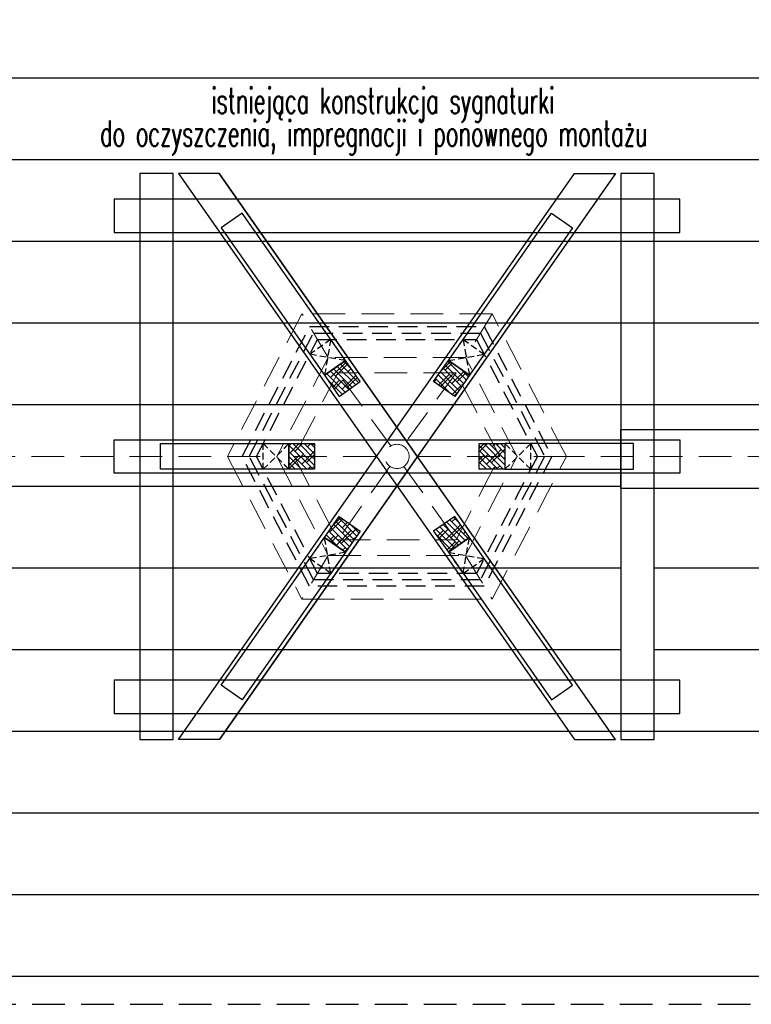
# Model space of a CAD drawing. Header units: centimetres. Extents: x 152786 to 159501, y -6718 to 1403.
# Tile 54 of 89: x 153710 to 153995, y -1217 to -835. Entities that reach past the tile are written whole.
import ezdxf

# ---------------------------------------------------------------- set-up
doc = ezdxf.new("R2010")
doc.units = ezdxf.units.CM
doc.header["$LTSCALE"] = 0.1
doc.linetypes.add('DASHED', pattern=[19.05, 12.7, -6.35])
doc.linetypes.add('DASHEDX2', pattern=[38.1, 25.4, -12.7])
doc.layers.add('A_widok dachu', color=51, linetype='Continuous', lineweight=15)
doc.layers.add('HACZE', color=52, linetype='Continuous', lineweight=9)
for name, color, linetype in [('A_wymiary_zewn', 4, 'Continuous'), ('hatch_R&F', 4, 'Continuous'), ('opisy_prętów_R&F', 2, 'Continuous'), ('widoki_przerywana_R&F', 4, 'DASHEDX2'), ('więźba_R&F', 3, 'Continuous')]:
    doc.layers.add(name, color=color, linetype=linetype)
doc.styles.add('simplex 0.6', font='simplex.shx', dxfattribs={"width": 0.6})
pattern_1 = [(135, (5905.0996, 3692.7708), (-2.24506403, -2.24506403), []), (225, (5905.0996, 3692.7708), (-2.24506403, -6.73519209), [7.9375, -4.7625])]

# ---------------------------------------------------------------- blocks, each defined once
blk = doc.blocks.new('wieża')
at = {"layer": 'hatch_R&F'}
h = blk.add_hatch(dxfattribs=at)
h.set_pattern_fill('ANSI38', color=256, angle=90)
h.paths.add_polyline_path([(147931.84, -4659.86), (147923.65, -4665.6), (147929.38, -4673.79), (147937.58, -4668.06)])
h = blk.add_hatch(dxfattribs=at)
h.set_pattern_fill('ANSI38', color=256, angle=90)
h.paths.add_polyline_path([(147971.82, -4659.86), (147980.01, -4665.6), (147974.28, -4673.79), (147966.09, -4668.06)])
h = blk.add_hatch(dxfattribs=at)
h.set_pattern_fill('ANSI38', color=256, angle=90)
h.paths.add_polyline_path([(147909.83, -4692.14), (147919.83, -4692.14), (147919.83, -4702.14), (147909.83, -4702.14)])
h = blk.add_hatch(dxfattribs=at)
h.set_pattern_fill('ANSI38', color=256, angle=90)
h.paths.add_polyline_path([(147983.83, -4692.14), (147993.83, -4692.14), (147993.83, -4702.14), (147983.83, -4702.14)])
h = blk.add_hatch(dxfattribs=at)
h.set_pattern_fill('ANSI38', color=256, angle=90)
h.paths.add_polyline_path([(147931.84, -4734.41), (147923.65, -4728.68), (147929.38, -4720.49), (147937.58, -4726.22)])
h = blk.add_hatch(dxfattribs=at)
h.set_pattern_fill('ANSI38', color=256, angle=90)
h.paths.add_polyline_path([(147971.82, -4734.41), (147980.01, -4728.68), (147974.28, -4720.49), (147966.09, -4726.22)])
at = {"layer": 'widoki_przerywana_R&F', "ltscale": 3}
for points in [[(147891.59, -4697.14), (147917.87, -4646.67), (147985.8, -4646.67), (148012.07, -4697.14), (147985.8, -4747.61), (147917.87, -4747.61)], [(147894.41, -4697.14), (147919.38, -4649.17), (147984.28, -4649.17), (148009.25, -4697.14), (147984.28, -4745.11), (147919.38, -4745.11)], [(147897.23, -4697.14), (147920.9, -4651.67), (147982.76, -4651.67), (148006.43, -4697.14), (147982.76, -4742.61), (147920.9, -4742.61)]]:
    blk.add_lwpolyline(points, close=True, dxfattribs=at)
at = {"layer": 'więźba_R&F', "color": 4, "linetype": 'DASHED', "ltscale": 2}
for p, q in [((147899.83, -4702.14), (147909.83, -4692.14)), ((147899.83, -4692.14), (147909.83, -4702.14)), ((148003.83, -4702.14), (147993.83, -4692.14)), ((148003.83, -4692.14), (147993.83, -4702.14))]:
    blk.add_line(p, q, dxfattribs=at)
at = {"layer": 'więźba_R&F', "color": 4}
for points in [[(147864.83, -4807.14), (147864.83, -4587.14), (147851.83, -4587.14), (147851.83, -4807.14)], [(148051.83, -4807.14), (148051.83, -4587.14), (148038.83, -4587.14), (148038.83, -4807.14)], [(147841.83, -4610.14), (148061.83, -4610.14), (148061.83, -4597.14), (147841.83, -4597.14)], [(147841.83, -4690.64), (148061.83, -4690.64), (148061.83, -4703.64), (147841.83, -4703.64)], [(147841.83, -4797.14), (148061.83, -4797.14), (148061.83, -4784.14), (147841.83, -4784.14)]]:
    blk.add_lwpolyline(points, close=True, dxfattribs=at)
for points in [[(148020.9, -4587.14), (148036.77, -4587.14), (147882.77, -4807.14), (147866.9, -4807.14), (148020.9, -4587.14)], [(148020.9, -4807.14), (148036.77, -4807.14), (147882.77, -4587.14), (147866.9, -4587.14), (148020.9, -4807.14)]]:
    blk.add_lwpolyline(points, dxfattribs=at)
at = {"layer": 'więźba_R&F', "color": 6}
for points in [[(147891.7, -4602.52), (147883.51, -4608.25), (147923.65, -4665.6), (147931.84, -4659.86)], [(148011.96, -4602.52), (148020.15, -4608.25), (147980.01, -4665.6), (147971.82, -4659.86)], [(147909.83, -4702.14), (147859.83, -4702.14), (147859.83, -4692.14), (147909.83, -4692.14)], [(147993.83, -4702.14), (148043.83, -4702.14), (148043.83, -4692.14), (147993.83, -4692.14)], [(147891.7, -4791.76), (147883.51, -4786.03), (147923.65, -4728.68), (147931.84, -4734.41)], [(148011.96, -4791.76), (148020.15, -4786.03), (147980.01, -4728.68), (147971.82, -4734.41)]]:
    blk.add_lwpolyline(points, close=True, dxfattribs=at)
at = {"layer": 'więźba_R&F', "color": 4, "linetype": 'DASHED', "ltscale": 2}
for points in [[(147926.11, -4651.67), (147917.91, -4657.41), (147923.65, -4665.6), (147931.84, -4659.86)], [(147977.55, -4651.67), (147985.75, -4657.41), (147980.01, -4665.6), (147971.82, -4659.86)], [(147899.83, -4692.14), (147909.83, -4692.14), (147909.83, -4702.14), (147899.83, -4702.14)], [(148003.83, -4692.14), (147993.83, -4692.14), (147993.83, -4702.14), (148003.83, -4702.14)], [(147926.11, -4742.61), (147917.91, -4736.87), (147923.65, -4728.68), (147931.84, -4734.41)], [(147977.55, -4742.61), (147985.75, -4736.87), (147980.01, -4728.68), (147971.82, -4734.41)]]:
    blk.add_lwpolyline(points, close=True, dxfattribs=at)
for points in [[(147926.11, -4651.67), (147923.65, -4665.6)], [(147977.55, -4651.67), (147980.01, -4665.6)], [(147931.84, -4659.86), (147917.91, -4657.41)], [(147971.82, -4659.86), (147985.75, -4657.41)], [(147926.11, -4742.61), (147923.65, -4728.68)], [(147977.55, -4742.61), (147980.01, -4728.68)], [(147931.84, -4734.41), (147917.91, -4736.87)], [(147971.82, -4734.41), (147985.75, -4736.87)]]:
    blk.add_lwpolyline(points, dxfattribs=at)
at = {"layer": 'więźba_R&F'}
for points in [[(147931.84, -4659.86), (147923.65, -4665.6), (147929.38, -4673.79), (147937.58, -4668.06)], [(147971.82, -4659.86), (147980.01, -4665.6), (147974.28, -4673.79), (147966.09, -4668.06)], [(147909.83, -4692.14), (147919.83, -4692.14), (147919.83, -4702.14), (147909.83, -4702.14)], [(147983.83, -4692.14), (147993.83, -4692.14), (147993.83, -4702.14), (147983.83, -4702.14)], [(147931.84, -4734.41), (147923.65, -4728.68), (147929.38, -4720.49), (147937.58, -4726.22)], [(147971.82, -4734.41), (147980.01, -4728.68), (147974.28, -4720.49), (147966.09, -4726.22)]]:
    blk.add_lwpolyline(points, close=True, dxfattribs=at)
blk = doc.blocks.new('obrys_dachu')
at = {"layer": 'A_widok dachu', "linetype": 'DASHED', "ltscale": 10}
for p, q in [((149220.5, -4477.75), (149816.66, -4477.75)), ((149937.14, -4477.75), (150080.5, -4477.75))]:
    blk.add_line(p, q, dxfattribs=at)
for points in [[(149942.78, -4477.75), (149913.9, -4422.28), (149839.9, -4422.28), (149811.02, -4477.75), (149839.9, -4533.22), (149913.9, -4533.22)], [(149923.61, -4477.75), (149903.58, -4439.28), (149850.22, -4439.28), (149830.19, -4477.75), (149850.22, -4516.22), (149903.58, -4516.22)], [(149916.85, -4477.75), (149899.94, -4445.28), (149853.86, -4445.28), (149836.95, -4477.75), (149853.86, -4510.22), (149899.94, -4510.22)]]:
    blk.add_lwpolyline(points, close=True, dxfattribs=at)
for points in [[(149850.22, -4439.28), (149840, -4422.28)], [(149913.9, -4422.28), (149903.59, -4439.29)], [(149874.54, -4473.67), (149853.86, -4445.28)], [(149899.94, -4445.28), (149879.26, -4473.67)], [(149811.02, -4477.75), (149830.19, -4477.75)], [(149836.95, -4477.75), (149872.18, -4477.75)], [(149916.85, -4477.75), (149881.62, -4477.75)], [(149942.78, -4477.75), (149923.61, -4477.75)], [(149874.17, -4481.6), (149853.86, -4510.22)], [(149879.63, -4481.6), (149899.94, -4510.22)], [(149850.22, -4516.22), (149839.9, -4533.22)], [(149903.58, -4516.22), (149913.9, -4533.22)]]:
    blk.add_lwpolyline(points, dxfattribs=at)
blk.add_circle((149876.9, -4477.75), 4.72, dxfattribs=at)

msp = doc.modelspace()

# ---------------------------------------------------------------- hatches: boundary and pattern name
at = {"layer": 'A_wymiary_zewn'}
h = msp.add_hatch(dxfattribs=at)
h.set_pattern_fill('ANSI31', color=256, scale=10, angle=135)
h.paths.add_polyline_path([(153295.0341, -791.3689), (153295.0341, -861.3689), (153143.5341, -861.3689), (153143.5341, -1217.3689), (154038.3592, -1217.3689), (154239.9303, -1100.0472), (154239.9303, -1016.8745), (153956.9303, -1016.8745), (153956.9303, -1091.3689), (153943.9303, -1091.3689), (153943.9303, -1016.8745), (153943.9303, -1010.8689), (153943.9303, -1009.3689), (153943.9303, -999.3689), (153943.9303, -997.8689), (153943.9303, -993.8745), (153956.9303, -993.8745), (154239.9303, -993.8745), (154239.9303, -918.673), (154050.1358, -791.3689)])
at = {"layer": 'hatch_R&F'}
h = msp.add_hatch(dxfattribs=at)
h.set_pattern_fill('ANSI38', color=256, angle=90)
h.set_pattern_definition(pattern_1)
h.paths.add_polyline_path([(153836.9411, -967.0938), (153828.7488, -972.8284), (153834.4834, -981.0207), (153842.6757, -975.2861)])
h = msp.add_hatch(dxfattribs=at)
h.set_pattern_fill('ANSI38', color=256, angle=90)
h.set_pattern_definition(pattern_1)
h.paths.add_polyline_path([(153876.9196, -967.0938), (153885.1119, -972.8284), (153879.3773, -981.0207), (153871.185, -975.2861)])
h = msp.add_hatch(dxfattribs=at)
h.set_pattern_fill('ANSI38', color=256, angle=90)
h.set_pattern_definition(pattern_1)
h.paths.add_polyline_path([(153814.9303, -999.3689), (153824.9303, -999.3689), (153824.9303, -1009.3689), (153814.9303, -1009.3689)])
h = msp.add_hatch(dxfattribs=at)
h.set_pattern_fill('ANSI38', color=256, angle=90)
h.set_pattern_definition(pattern_1)
h.paths.add_polyline_path([(153888.9303, -999.3689), (153898.9303, -999.3689), (153898.9303, -1009.3689), (153888.9303, -1009.3689)])
h = msp.add_hatch(dxfattribs=at)
h.set_pattern_fill('ANSI38', color=256, angle=90)
h.set_pattern_definition(pattern_1)
h.paths.add_polyline_path([(153836.9411, -1041.6439), (153828.7488, -1035.9093), (153834.4834, -1027.717), (153842.6757, -1033.4516)])
h = msp.add_hatch(dxfattribs=at)
h.set_pattern_fill('ANSI38', color=256, angle=90)
h.set_pattern_definition(pattern_1)
h.paths.add_polyline_path([(153876.9196, -1041.6439), (153885.1119, -1035.9093), (153879.3773, -1027.717), (153871.185, -1033.4516)])

# ---------------------------------------------------------------- linework, layer by layer
at = {"layer": 'widoki_przerywana_R&F', "ltscale": 5}
msp.add_lwpolyline([(153143.5341, -791.3689), (153143.5341, -1217.3689), (154038.3592, -1217.3689), (154239.9303, -1100.0472), (154239.9303, -918.673), (154050.1358, -791.3689), (153143.5341, -791.3689)], dxfattribs=at)
at = {"layer": 'widoki_przerywana_R&F', "ltscale": 3}
for points in [[(153796.6899, -1004.3689), (153822.9661, -953.9015), (153890.8946, -953.9015), (153917.1707, -1004.3689), (153890.8946, -1054.8362), (153822.9661, -1054.8362)], [(153799.5085, -1004.3689), (153824.483, -956.4015), (153889.3777, -956.4015), (153914.3522, -1004.3689), (153889.3777, -1052.3362), (153824.483, -1052.3362)], [(153802.3271, -1004.3689), (153825.9999, -958.9015), (153887.8608, -958.9015), (153911.5336, -1004.3689), (153887.8608, -1049.8362), (153825.9999, -1049.8362)]]:
    msp.add_lwpolyline(points, close=True, dxfattribs=at)
at = {"layer": 'więźba_R&F', "color": 4, "linetype": 'DASHED', "ltscale": 2}
for p, q in [((153804.9303, -1009.3689), (153814.9303, -999.3689)), ((153804.9303, -999.3689), (153814.9303, -1009.3689)), ((153908.9303, -1009.3689), (153898.9303, -999.3689)), ((153908.9303, -999.3689), (153898.9303, -1009.3689))]:
    msp.add_line(p, q, dxfattribs=at)
at = {"layer": 'więźba_R&F', "color": 4}
for points in [[(153769.9303, -1114.3689), (153769.9303, -894.3689), (153756.9303, -894.3689), (153756.9303, -1114.3689)], [(153956.9303, -1114.3689), (153956.9303, -894.3689), (153943.9303, -894.3689), (153943.9303, -1114.3689)], [(153746.9303, -917.3689), (153966.9303, -917.3689), (153966.9303, -904.3689), (153746.9303, -904.3689)], [(153746.9303, -997.8689), (153966.9303, -997.8689), (153966.9303, -1010.8689), (153746.9303, -1010.8689)], [(153746.9303, -1104.3689), (153966.9303, -1104.3689), (153966.9303, -1091.3689), (153746.9303, -1091.3689)]]:
    msp.add_lwpolyline(points, close=True, dxfattribs=at)
for points in [[(153925.9961, -894.3689), (153941.8646, -894.3689), (153787.8646, -1114.3689), (153771.9961, -1114.3689), (153925.9961, -894.3689)], [(153925.9961, -1114.3689), (153941.8646, -1114.3689), (153787.8646, -894.3689), (153771.9961, -894.3689), (153925.9961, -1114.3689)]]:
    msp.add_lwpolyline(points, dxfattribs=at)
at = {"layer": 'więźba_R&F', "color": 6}
for points in [[(153796.7987, -909.7476), (153788.6064, -915.4822), (153828.7488, -972.8284), (153836.9411, -967.0938)], [(153917.062, -909.7476), (153925.2543, -915.4822), (153885.1119, -972.8284), (153876.9196, -967.0938)], [(153943.9303, -993.8745), (154250.9084, -993.8745), (154250.9084, -1016.8745), (153943.9303, -1016.8745)], [(153814.9303, -1009.3689), (153764.9303, -1009.3689), (153764.9303, -999.3689), (153814.9303, -999.3689)], [(153898.9303, -1009.3689), (153948.9303, -1009.3689), (153948.9303, -999.3689), (153898.9303, -999.3689)], [(153796.7987, -1098.9901), (153788.6064, -1093.2555), (153828.7488, -1035.9093), (153836.9411, -1041.6439)], [(153917.062, -1098.9901), (153925.2543, -1093.2555), (153885.1119, -1035.9093), (153876.9196, -1041.6439)]]:
    msp.add_lwpolyline(points, close=True, dxfattribs=at)
at = {"layer": 'więźba_R&F', "color": 4, "linetype": 'DASHED', "ltscale": 2}
for points in [[(153831.2064, -958.9015), (153823.0141, -964.6361), (153828.7488, -972.8284), (153836.9411, -967.0938)], [(153882.6542, -958.9015), (153890.8465, -964.6361), (153885.1119, -972.8284), (153876.9196, -967.0938)], [(153804.9303, -999.3689), (153814.9303, -999.3689), (153814.9303, -1009.3689), (153804.9303, -1009.3689)], [(153908.9303, -999.3689), (153898.9303, -999.3689), (153898.9303, -1009.3689), (153908.9303, -1009.3689)], [(153831.2064, -1049.8362), (153823.0141, -1044.1016), (153828.7488, -1035.9093), (153836.9411, -1041.6439)], [(153882.6542, -1049.8362), (153890.8465, -1044.1016), (153885.1119, -1035.9093), (153876.9196, -1041.6439)]]:
    msp.add_lwpolyline(points, close=True, dxfattribs=at)
for points in [[(153831.2064, -958.9015), (153828.7488, -972.8284)], [(153882.6542, -958.9015), (153885.1119, -972.8284)], [(153836.9411, -967.0938), (153823.0141, -964.6361)], [(153876.9196, -967.0938), (153890.8465, -964.6361)], [(153831.2064, -1049.8362), (153828.7488, -1035.9093)], [(153882.6542, -1049.8362), (153885.1119, -1035.9093)], [(153836.9411, -1041.6439), (153823.0141, -1044.1016)], [(153876.9196, -1041.6439), (153890.8465, -1044.1016)]]:
    msp.add_lwpolyline(points, dxfattribs=at)
at = {"layer": 'więźba_R&F'}
for points in [[(153836.9411, -967.0938), (153828.7488, -972.8284), (153834.4834, -981.0207), (153842.6757, -975.2861)], [(153876.9196, -967.0938), (153885.1119, -972.8284), (153879.3773, -981.0207), (153871.185, -975.2861)], [(153814.9303, -999.3689), (153824.9303, -999.3689), (153824.9303, -1009.3689), (153814.9303, -1009.3689)], [(153888.9303, -999.3689), (153898.9303, -999.3689), (153898.9303, -1009.3689), (153888.9303, -1009.3689)], [(153836.9411, -1041.6439), (153828.7488, -1035.9093), (153834.4834, -1027.717), (153842.6757, -1033.4516)], [(153876.9196, -1041.6439), (153885.1119, -1035.9093), (153879.3773, -1027.717), (153871.185, -1033.4516)]]:
    msp.add_lwpolyline(points, close=True, dxfattribs=at)

# ---------------------------------------------------------------- block references
at = {"layer": 'A_widok dachu'}
msp.add_blockref('obrys_dachu', (3980.03, 3473.3822), dxfattribs=at)
at = {"layer": 'HACZE'}
msp.add_blockref('wieża', (5905.0996, 3692.7708), dxfattribs=at)

# ---------------------------------------------------------------- texts
at = {"layer": 'opisy_prętów_R&F', "color": 3, "style": 'simplex 0.6', "width": 0.6}
for s, p in [('istniejąca konstrukcja sygnaturki', (153784.7768, -871.0496)), ('do oczyszczenia, impregnacji i ponownego montażu', (153741.493, -883.7717))]:
    msp.add_text(s, height=10, dxfattribs=at).set_placement(p)

doc.saveas('drawing.dxf')
